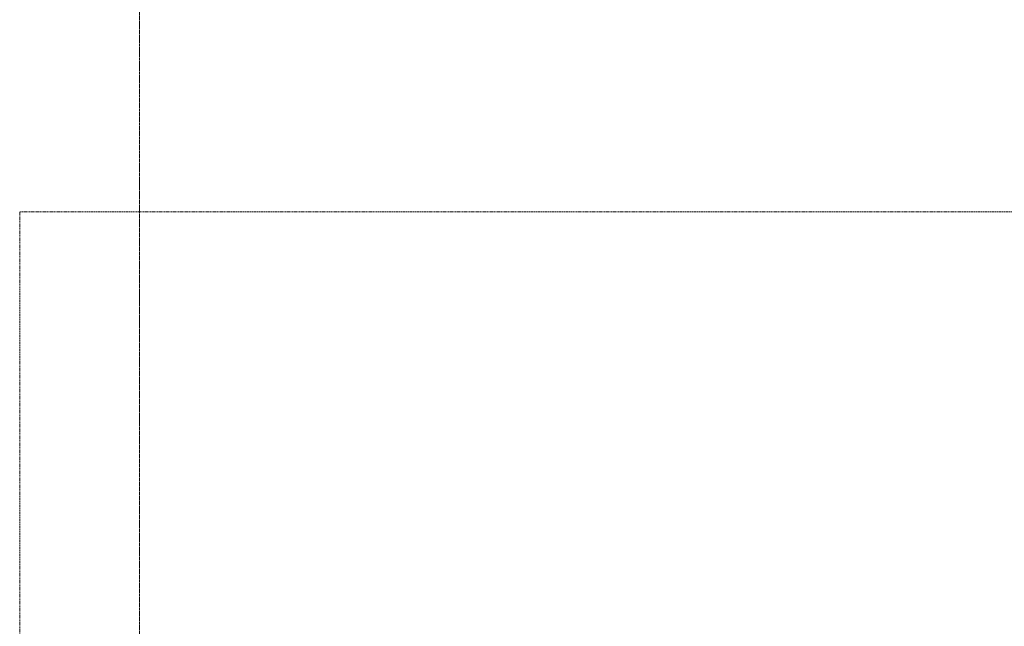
# Model space of a CAD drawing. Header units: millimetres. Extents: x -176817 to 571382, y -58489 to 156123.
# Tile 23 of 256: x -56398 to -51048, y -7382 to -4084. Entities that reach past the tile are written whole.
import ezdxf

# ---------------------------------------------------------------- set-up
doc = ezdxf.new("R2010")
doc.units = ezdxf.units.MM
doc.header["$LTSCALE"] = 0.2
doc.linetypes.add('DASHDOT', pattern=[25.4, 12.7, -6.35, 0, -6.35])
doc.linetypes.add('HIDDEN', pattern=[9.525, 6.35, -3.175])
doc.layers.get('0').update_dxf_attribs({"lineweight": 13})
doc.layers.add('-AAA Podkład', color=252, linetype='Continuous', lineweight=13)
doc.layers.add('-AAA Wymiar', color=1, linetype='Continuous', lineweight=18)

# ---------------------------------------------------------------- blocks, each defined once
blk = doc.blocks.new('Podkład rev.B')
at = {"layer": '-AAA Podkład', "linetype": 'HIDDEN', "ltscale": 5}
blk.add_line((-650, 2544.3, 0), (-650, -48454.9, 0), dxfattribs=at)
at = {"layer": '-AAA Podkład', "linetype": 'HIDDEN', "ltscale": 5, "elevation": 0}
blk.add_lwpolyline([(36922.7, -22812.2), (-1301.7, -22812.2), (-1301.7, -30202.3), (36922.7, -30202.3)], close=True, dxfattribs=at)

msp = doc.modelspace()

# ---------------------------------------------------------------- linework, layer by layer
at = {"color": 252, "linetype": 'DASHDOT', "ltscale": 3}
msp.add_line((-55745.7819, 19253.2914), (-55745.7819, -30771.4395), dxfattribs=at)

# ---------------------------------------------------------------- block references
at = {"layer": '-AAA Wymiar'}
msp.add_blockref('Podkład rev.B', (-55095.7819, 17683.4632, 0), dxfattribs=at)

doc.saveas('drawing.dxf')
